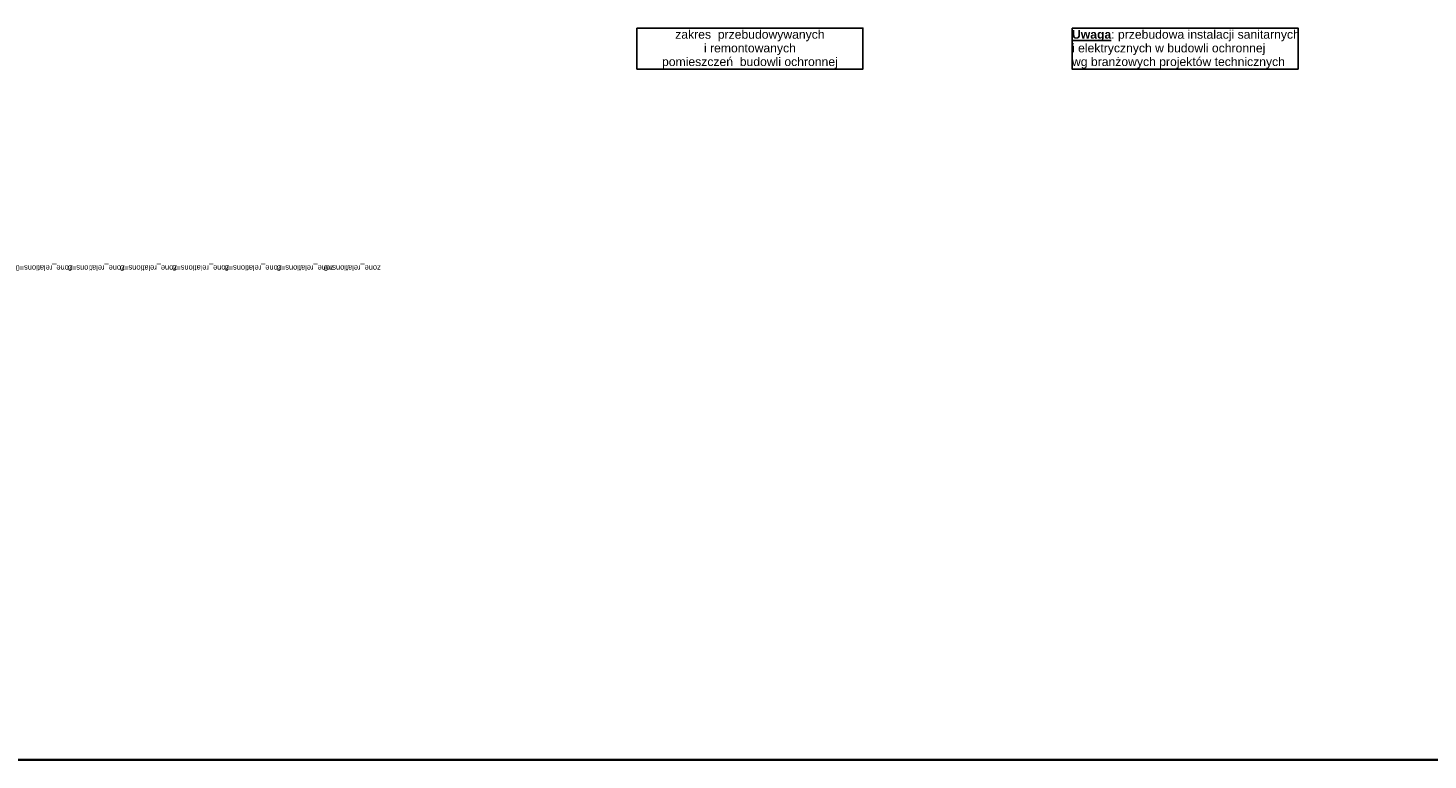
# Model space of a CAD drawing. Header units: centimetres. Extents: x 18292 to 3593338517, y 11794 to 62103.
# Tile 93 of 147: x 1796682808 to 1796686828, y 51348 to 53449. Entities that reach past the tile are written whole.
import ezdxf
from ezdxf.enums import TextEntityAlignment as Align

# ---------------------------------------------------------------- set-up
doc = ezdxf.new("R2010")
doc.units = ezdxf.units.CM
doc.header["$MEASUREMENT"] = 0
doc.layers.add('410-Fundamenty', color=7, linetype='Continuous')
doc.layers.add('__PROJEKTOWANE', color=7, linetype='Continuous')
doc.styles.add('GENERATED_STYLE_1', font='txt')
doc.styles.add('GENERATED_STYLE_2', font='txt')
doc.styles.add('GENERATED_STYLE_6', font='txt')

# ---------------------------------------------------------------- blocks, each defined once
blk = doc.blocks.new('D Marker 11')
at = {"layer": '410-Fundamenty', "color": 5, "lineweight": 13, "style": 'GENERATED_STYLE_1'}
blk.add_attdef('DUMMY_141', text='', height=16, rotation=180, dxfattribs=at).set_placement((0, -3047.647), align=Align.BOTTOM_LEFT)

msp = doc.modelspace()

# ---------------------------------------------------------------- linework, layer by layer
at = {"color": 161, "linetype": 'Continuous', "lineweight": 35, "true_color": 0x40a5ff}
msp.add_line((1796676714.5, 51348.5), (1796687422.2, 51348.5), dxfattribs=at)
at = {"layer": '__PROJEKTOWANE', "color": 230, "linetype": 'Continuous', "lineweight": 25, "flags": 128}
for points in [[(1796684556.5, 53448.9), (1796685205.9, 53448.9), (1796685205.9, 53331), (1796684556.5, 53331)], [(1796685806.1, 53448.9), (1796686455.4, 53448.9), (1796686455.4, 53331), (1796685806.1, 53331)]]:
    msp.add_lwpolyline(points, close=True, dxfattribs=at)

# ---------------------------------------------------------------- block references
at = {"layer": '410-Fundamenty', "color": 5, "linetype": 'Continuous', "lineweight": 13}
for p in [(1796682936.1, 55820.5), (1796683086.1, 55820.5), (1796683236.1, 55820.5), (1796683386.1, 55820.5), (1796683536.1, 55820.5), (1796683686.1, 55820.5), (1796683821.1, 55820.5)]:
    msp.add_blockref('D Marker 11', p, dxfattribs=at).add_auto_attribs({'DUMMY_141': 'zone_relations=0'})

# ---------------------------------------------------------------- texts
at = {"layer": '__PROJEKTOWANE', "color": 230, "linetype": 'Continuous', "lineweight": 25, "char_height": 25, "line_spacing_factor": 0.940037}
for s, insert, attachment_point, style in [('\\A1;{\\pqc;\\fArial|b0|i0|c238|p38;zakres  przebudowywanych \\P\\pqc;\\fArial|b0|i0|c238|p38;i remontowanych  \\P\\pqc;\\fArial|b0|i0|c238|p38;pomieszczeń  budowli ochronnej}', (1796684881.2, 53443.2), 2, 'GENERATED_STYLE_2'), ('\\A1;{\\pql;\\fArial|b1|i0|c238|p38;\\L\\LUwaga\\fArial|b0|i0|c238|p38;\\l\\l: przebudowa instalacji sanitarnych \\P\\pql;\\fArial|b0|i0|c238|p38;i elektrycznych w budowli ochronnej\\P\\pql;\\fArial|b0|i0|c238|p38;wg branżowych projektów technicznych }', (1796685806.1, 53443.2), 1, 'GENERATED_STYLE_6')]:
    msp.add_mtext(s, dxfattribs=dict(at, insert=insert, attachment_point=attachment_point, style=style))

doc.saveas('drawing.dxf')
